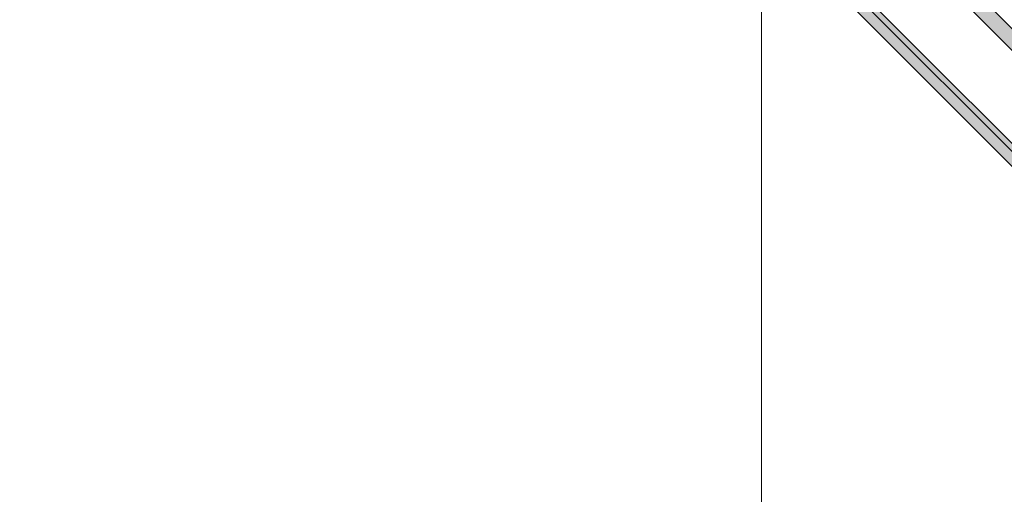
# Model space of a CAD drawing. Header units: metres. Extents: x -115250 to 1551995, y -140807 to 374743.
# Tile 105 of 205: x 114419 to 114530, y 78756 to 78810. Entities that reach past the tile are written whole.
import ezdxf

# ---------------------------------------------------------------- set-up
doc = ezdxf.new("R2010")
doc.units = ezdxf.units.M
doc.header["$LTSCALE"] = 100
doc.linetypes.add('0103aDVOJČERCHOVANÁ', pattern=[6.2, 3, -1, 0.1, -1, 0.1, -1])
doc.linetypes.add('{ Wide Dash }', pattern=[12, 4, -2, 4, -2])
for name, color, linetype, lineweight in [('010-pomocna', 30, 'Continuous', 15), ('910-dvere', 7, 'Continuous', 15), ('910-tenka', 4, 'Continuous', 15), ('MB-profile', 7, 'Continuous', 9)]:
    doc.layers.add(name, color=color, linetype=linetype, lineweight=lineweight)

# ---------------------------------------------------------------- blocks, each defined once
blk = doc.blocks.new('K718744X')
at = {"layer": 'MB-profile'}
h = blk.add_hatch(color=256, dxfattribs=at)
h.paths.add_polyline_path([(49.58, -10.21), (49.99, -9.92), (49.94, -8.42), (49.79, -8.17), (49.65, -7.81), (49.98, -6.8), (50, -6.65), (50, 0), (51, 0), (51, 1.1), (50, 1.1), (50, 2.8), (70.6, 2.8), (70.6, 1.1), (69.6, 1.1), (69.6, 0), (72.3, 0), (73.3, 1), (71.8, 1), (71.8, 3.3), (78.8, 3.3), (78.8, 1), (77.3, 1), (78.3, 0), (80, 0), (80, 4), (79.5, 4.5), (5.5, 4.5), (5, 4), (5, -4), (4.5, -4.5), (-4, -4.5), (-4.5, -5), (-4.5, -5.4), (-4, -5.9), (-1.5, -5.9), (-1.5, -6.56), (-1.48, -6.78), (-1.14, -7.81), (-1.28, -8.17), (-1.44, -8.42), (-1.49, -9.92), (-1.07, -10.21), (1.11, -9.28), (1.26, -9.14), (1.4, -8.78), (1.36, -8.63), (1.13, -8.4), (0.96, -8.31), (0.01, -6.86), (0.3, -6.4), (4.4, -6.4), (4.7, -6.7), (4.7, -6.92), (4.66, -7.08), (3.74, -8.63), (3.9, -8.9), (6.7, -8.9), (6.9, -8.7), (6.9, -6.6), (7.1, -6.4), (40.46, -6.4), (41.39, -6.88), (42.33, -8.42), (43.18, -8.9), (44.6, -8.9), (44.76, -8.63), (43.85, -7.08), (43.8, -6.92), (43.8, -6.7), (44.1, -6.4), (48.2, -6.4), (48.49, -6.86), (47.55, -8.31), (47.37, -8.4), (47.14, -8.63), (47.1, -8.78), (47.24, -9.14), (47.39, -9.28)])
h.paths.add_polyline_path([(48.4, -4.7), (6.7, -4.7), (6.7, 2.7), (48.4, 2.7)], flags=16)
at = {"layer": 'MB-profile', "lineweight": 0}
for points in [[(79.5, 4.5), (5.5, 4.5)], [(7.1, -6.4), (40.46, -6.4)]]:
    blk.add_lwpolyline(points, dxfattribs=at)
blk.add_lwpolyline([(48.4, 2.7), (48.4, -4.7), (6.7, -4.7), (6.7, 2.7)], close=True, dxfattribs=at)

msp = doc.modelspace()

# ---------------------------------------------------------------- linework, layer by layer
at = {"layer": '010-pomocna', "color": 0, "linetype": '{ Wide Dash }', "flags": 128}
for points in [[(116926.69, 73944.28), (116926.69, 74409.32, 0.414216), (111276.48, 80059.48), (109626.67, 80059.48)], [(116826.69, 73944.28), (116826.69, 74409.32, 0.414216), (111276.49, 79959.48), (109626.67, 79959.48)]]:
    msp.add_lwpolyline(points, format="xyb", dxfattribs=at)
at = {"layer": '910-dvere', "color": 0, "linetype": 'Continuous'}
msp.add_lwpolyline([(114520.22, 78911.42), (114467.18, 78858.37), (115725.84, 77599.71), (115778.88, 77652.76)], close=True, dxfattribs=at)
msp.add_lwpolyline([(114502.53, 78823.02), (114502.53, 78143)], dxfattribs=at)
at = {"layer": '910-tenka', "color": 0, "linetype": '0103aDVOJČERCHOVANÁ', "flags": 128}
msp.add_lwpolyline([(117006.22, 74490.32, 0.410375), (111284.83, 80139.54), (109626.67, 80139.48)], format="xyb", dxfattribs=at)

# ---------------------------------------------------------------- block references
at = {"xscale": -1, "rotation": 134.9999999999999}
msp.add_blockref('K718744X', (114501.02, 78829.27), dxfattribs=at)

doc.saveas('drawing.dxf')
